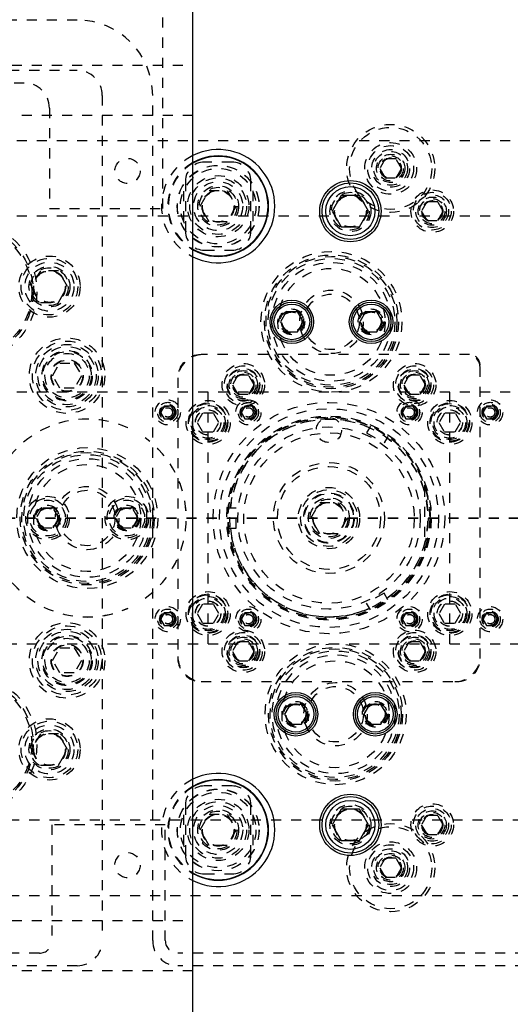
# Model space of a CAD drawing. Header units: inches. Extents: x 1772 to 2706, y -534 to -52.
# Tile 65 of 256: x 1906.61 to 1911.48, y -502.68 to -492.9. Entities that reach past the tile are written whole.
import ezdxf

# ---------------------------------------------------------------- set-up
doc = ezdxf.new("R2010")
doc.units = ezdxf.units.IN
doc.header["$LTSCALE"] = 0.5
doc.header["$MEASUREMENT"] = 0
doc.linetypes.add('HIDDEN', pattern=[0.225, 0.15, -0.075])
doc.linetypes.add('PHANTOM', pattern=[0.25, 0.125, -0.025, 0.025, -0.025, 0.025, -0.025])
doc.layers.add('SID-M-H', color=4, linetype='HIDDEN')
doc.layers.add('SID-M-S', color=105, linetype='Continuous')

msp = doc.modelspace()

# ---------------------------------------------------------------- linework, layer by layer
at = {"color": 7, "linetype": 'PHANTOM', "lineweight": 35}
msp.add_line((1931.36397, -497.85102), (1866.92985, -497.85102), dxfattribs=at)
at = {"layer": 'SID-M-H'}
for p, q in [((1908.02841, -494.77602), (1908.02841, -492.40102)), ((1907.17841, -492.90102), (1876.50341, -492.90102)), ((1876.50341, -493.40102), (1907.17841, -493.40102)), ((1906.32841, -493.35102), (1908.32841, -493.35102)), ((1904.75341, -493.52602), (1906.65341, -493.52602)), ((1907.42841, -493.65102), (1907.42841, -502.05102)), ((1907.92841, -502.05102), (1907.92841, -493.65102)), ((1906.90341, -493.77602), (1906.90341, -494.77602)), ((1908.32841, -493.85102), (1906.32841, -493.85102)), ((1918.07841, -494.10102), (1901.70341, -494.10102)), ((1910.23678, -494.28227), (1910.18265, -494.37602)), ((1910.34503, -494.28227), (1910.23678, -494.28227)), ((1910.39916, -494.37602), (1910.34503, -494.28227)), ((1908.71591, -494.31352), (1908.44091, -494.31352)), ((1910.18265, -494.37602), (1910.23678, -494.46977)), ((1910.34503, -494.46977), (1910.39916, -494.37602)), ((1908.25341, -494.50102), (1908.25341, -495.00102)), ((1908.90341, -495.00102), (1908.90341, -494.50102)), ((1910.23678, -494.46977), (1910.34503, -494.46977)), ((1908.39827, -494.75102), (1908.48834, -494.59502)), ((1908.48834, -494.59502), (1908.66847, -494.59502)), ((1908.66847, -494.59502), (1908.75854, -494.75102)), ((1908.23466, -494.60115), (1908.23466, -494.90089)), ((1908.92216, -494.60115), (1908.92216, -494.90089)), ((1906.90341, -494.77602), (1908.02841, -494.77602)), ((1908.48834, -494.90702), (1908.39827, -494.75102)), ((1908.75854, -494.75102), (1908.66847, -494.90702)), ((1910.64928, -494.70727), (1910.59515, -494.80102)), ((1910.75753, -494.70727), (1910.64928, -494.70727)), ((1910.81166, -494.80102), (1910.75753, -494.70727)), ((1918.07841, -494.85102), (1901.70341, -494.85102)), ((1910.59515, -494.80102), (1910.64928, -494.89477)), ((1910.75753, -494.89477), (1910.81166, -494.80102)), ((1908.66847, -494.90702), (1908.48834, -494.90702)), ((1910.64928, -494.89477), (1910.75753, -494.89477)), ((1908.44091, -495.18852), (1908.71591, -495.18852)), ((1906.81334, -495.39502), (1906.72327, -495.55102)), ((1906.99347, -495.39502), (1906.81334, -495.39502)), ((1907.08354, -495.55102), (1906.99347, -495.39502)), ((1906.72327, -495.55102), (1906.81334, -495.70702)), ((1906.99347, -495.70702), (1907.08354, -495.55102)), ((1906.81334, -495.70702), (1906.99347, -495.70702)), ((1911.07341, -496.22602), (1908.40841, -496.22602)), ((1906.93407, -496.43602), (1907.00624, -496.31102)), ((1907.00624, -496.31102), (1907.15058, -496.31102)), ((1907.15058, -496.31102), (1907.22274, -496.43602)), ((1911.17841, -499.24602), (1911.17841, -496.33102)), ((1907.00624, -496.56102), (1906.93407, -496.43602)), ((1907.22274, -496.43602), (1907.15058, -496.56102)), ((1908.17841, -496.45602), (1908.17841, -499.24602)), ((1908.77428, -496.43227), (1908.72015, -496.52602)), ((1908.88253, -496.43227), (1908.77428, -496.43227)), ((1908.93666, -496.52602), (1908.88253, -496.43227)), ((1910.47428, -496.43227), (1910.42015, -496.52602)), ((1910.58253, -496.43227), (1910.47428, -496.43227)), ((1910.63666, -496.52602), (1910.58253, -496.43227)), ((1908.72015, -496.52602), (1908.77428, -496.61977)), ((1908.88253, -496.61977), (1908.93666, -496.52602)), ((1910.42015, -496.52602), (1910.47428, -496.61977)), ((1910.58253, -496.61977), (1910.63666, -496.52602)), ((1918.07841, -496.60102), (1903.67841, -496.60102)), ((1907.15058, -496.56102), (1907.00624, -496.56102)), ((1908.47841, -499.10102), (1908.47841, -496.60102)), ((1908.77428, -496.61977), (1908.88253, -496.61977)), ((1910.47428, -496.61977), (1910.58253, -496.61977)), ((1910.87841, -499.10102), (1910.87841, -496.60102)), ((1908.04232, -496.73852), (1908.00624, -496.80102)), ((1908.11449, -496.73852), (1908.04232, -496.73852)), ((1908.15058, -496.80102), (1908.11449, -496.73852)), ((1908.84232, -496.73852), (1908.80624, -496.80102)), ((1908.91449, -496.73852), (1908.84232, -496.73852)), ((1908.95058, -496.80102), (1908.91449, -496.73852)), ((1910.44232, -496.73852), (1910.40624, -496.80102)), ((1910.51449, -496.73852), (1910.44232, -496.73852)), ((1910.55058, -496.80102), (1910.51449, -496.73852)), ((1911.24232, -496.73852), (1911.20624, -496.80102)), ((1911.31449, -496.73852), (1911.24232, -496.73852)), ((1911.35058, -496.80102), (1911.31449, -496.73852)), ((1908.00624, -496.80102), (1908.04232, -496.86352)), ((1908.11449, -496.86352), (1908.15058, -496.80102)), ((1908.42428, -496.80727), (1908.37015, -496.90102)), ((1908.53253, -496.80727), (1908.42428, -496.80727)), ((1908.58666, -496.90102), (1908.53253, -496.80727)), ((1908.80624, -496.80102), (1908.84232, -496.86352)), ((1908.91449, -496.86352), (1908.95058, -496.80102)), ((1910.40624, -496.80102), (1910.44232, -496.86352)), ((1910.51449, -496.86352), (1910.55058, -496.80102)), ((1910.82428, -496.80727), (1910.77015, -496.90102)), ((1910.93253, -496.80727), (1910.82428, -496.80727)), ((1910.98666, -496.90102), (1910.93253, -496.80727)), ((1911.20624, -496.80102), (1911.24232, -496.86352)), ((1911.31449, -496.86352), (1911.35058, -496.80102)), ((1908.04232, -496.86352), (1908.11449, -496.86352)), ((1908.37015, -496.90102), (1908.42428, -496.99477)), ((1908.53253, -496.99477), (1908.58666, -496.90102)), ((1908.84232, -496.86352), (1908.91449, -496.86352)), ((1910.0893, -496.93934), (1910.0518, -497.00428)), ((1910.44232, -496.86352), (1910.51449, -496.86352)), ((1910.77015, -496.90102), (1910.82428, -496.99477)), ((1910.93253, -496.99477), (1910.98666, -496.90102)), ((1911.24232, -496.86352), (1911.31449, -496.86352)), ((1907.68089, -496.9539), (1907.68105, -496.95354)), ((1908.42428, -496.99477), (1908.53253, -496.99477)), ((1910.0518, -497.00428), (1910.22501, -497.10428)), ((1910.08089, -496.9539), (1910.08105, -496.95354)), ((1910.2625, -497.03934), (1910.22501, -497.10428)), ((1910.82428, -496.99477), (1910.93253, -496.99477)), ((1907.85432, -497.05358), (1907.85409, -497.0539)), ((1910.25432, -497.05358), (1910.25409, -497.0539)), ((1910.62841, -497.53877), (1910.62841, -498.16327)), ((1909.49827, -497.85102), (1909.58834, -497.69502)), ((1909.58834, -497.69502), (1909.76847, -497.69502)), ((1909.76847, -497.69502), (1909.85854, -497.85102)), ((1906.82788, -497.7526), (1906.77105, -497.85102)), ((1906.94153, -497.7526), (1906.82788, -497.7526)), ((1906.99836, -497.85102), (1906.94153, -497.7526)), ((1907.61528, -497.7526), (1907.55846, -497.85102)), ((1907.72893, -497.7526), (1907.61528, -497.7526)), ((1907.78576, -497.85102), (1907.72893, -497.7526)), ((1908.68342, -497.75102), (1908.75841, -497.75102)), ((1908.69985, -497.75098), (1908.70024, -497.75102)), ((1908.75841, -497.95102), (1908.75841, -497.75102)), ((1906.77105, -497.85102), (1906.82788, -497.94945)), ((1906.94153, -497.94945), (1906.99836, -497.85102)), ((1907.55846, -497.85102), (1907.61528, -497.94945)), ((1907.72893, -497.94945), (1907.78576, -497.85102)), ((1909.58834, -498.00702), (1909.49827, -497.85102)), ((1909.85854, -497.85102), (1909.76847, -498.00702)), ((1906.82788, -497.94945), (1906.94153, -497.94945)), ((1907.61528, -497.94945), (1907.72893, -497.94945)), ((1908.68342, -497.95102), (1908.75841, -497.95102)), ((1908.70024, -497.95102), (1908.69985, -497.95106)), ((1909.76847, -498.00702), (1909.58834, -498.00702)), ((1910.22501, -498.59777), (1910.0518, -498.69777)), ((1910.2625, -498.66271), (1910.22501, -498.59777)), ((1907.85409, -498.64814), (1907.85432, -498.64846)), ((1908.42428, -498.70727), (1908.37015, -498.80102)), ((1908.53253, -498.70727), (1908.42428, -498.70727)), ((1908.58666, -498.80102), (1908.53253, -498.70727)), ((1910.0893, -498.76271), (1910.0518, -498.69777)), ((1910.25409, -498.64814), (1910.25432, -498.64846)), ((1910.82428, -498.70727), (1910.77015, -498.80102)), ((1910.93253, -498.70727), (1910.82428, -498.70727)), ((1910.98666, -498.80102), (1910.93253, -498.70727)), ((1907.68105, -498.7485), (1907.68089, -498.74814)), ((1908.04232, -498.79352), (1908.00624, -498.85602)), ((1908.11449, -498.79352), (1908.04232, -498.79352)), ((1908.15058, -498.85602), (1908.11449, -498.79352)), ((1908.37015, -498.80102), (1908.42428, -498.89477)), ((1908.53253, -498.89477), (1908.58666, -498.80102)), ((1908.84232, -498.79352), (1908.80624, -498.85602)), ((1908.91449, -498.79352), (1908.84232, -498.79352)), ((1908.95058, -498.85602), (1908.91449, -498.79352)), ((1910.08105, -498.7485), (1910.08089, -498.74814)), ((1910.44232, -498.79352), (1910.40624, -498.85602)), ((1910.51449, -498.79352), (1910.44232, -498.79352)), ((1910.55058, -498.85602), (1910.51449, -498.79352)), ((1910.77015, -498.80102), (1910.82428, -498.89477)), ((1910.93253, -498.89477), (1910.98666, -498.80102)), ((1911.24232, -498.79352), (1911.20624, -498.85602)), ((1911.31449, -498.79352), (1911.24232, -498.79352)), ((1911.35058, -498.85602), (1911.31449, -498.79352)), ((1908.00624, -498.85602), (1908.04232, -498.91852)), ((1908.11449, -498.91852), (1908.15058, -498.85602)), ((1908.42428, -498.89477), (1908.53253, -498.89477)), ((1908.80624, -498.85602), (1908.84232, -498.91852)), ((1908.91449, -498.91852), (1908.95058, -498.85602)), ((1910.40624, -498.85602), (1910.44232, -498.91852)), ((1910.51449, -498.91852), (1910.55058, -498.85602)), ((1910.82428, -498.89477), (1910.93253, -498.89477)), ((1911.20624, -498.85602), (1911.24232, -498.91852)), ((1911.31449, -498.91852), (1911.35058, -498.85602)), ((1908.04232, -498.91852), (1908.11449, -498.91852)), ((1908.84232, -498.91852), (1908.91449, -498.91852)), ((1910.44232, -498.91852), (1910.51449, -498.91852)), ((1911.24232, -498.91852), (1911.31449, -498.91852)), ((1908.77428, -499.08227), (1908.72015, -499.17602)), ((1908.88253, -499.08227), (1908.77428, -499.08227)), ((1908.93666, -499.17602), (1908.88253, -499.08227)), ((1910.47428, -499.08227), (1910.42015, -499.17602)), ((1910.58253, -499.08227), (1910.47428, -499.08227)), ((1910.63666, -499.17602), (1910.58253, -499.08227)), ((1903.67841, -499.10102), (1918.07841, -499.10102)), ((1906.93407, -499.26602), (1907.00624, -499.14102)), ((1907.00624, -499.14102), (1907.15058, -499.14102)), ((1907.15058, -499.14102), (1907.22274, -499.26602)), ((1908.72015, -499.17602), (1908.77428, -499.26977)), ((1908.88253, -499.26977), (1908.93666, -499.17602)), ((1910.42015, -499.17602), (1910.47428, -499.26977)), ((1910.58253, -499.26977), (1910.63666, -499.17602)), ((1907.00624, -499.39102), (1906.93407, -499.26602)), ((1907.22274, -499.26602), (1907.15058, -499.39102)), ((1908.77428, -499.26977), (1908.88253, -499.26977)), ((1910.47428, -499.26977), (1910.58253, -499.26977)), ((1907.15058, -499.39102), (1907.00624, -499.39102)), ((1908.40841, -499.47602), (1910.94841, -499.47602)), ((1906.81334, -499.99502), (1906.72327, -500.15102)), ((1906.99347, -499.99502), (1906.81334, -499.99502)), ((1907.08354, -500.15102), (1906.99347, -499.99502)), ((1906.72327, -500.15102), (1906.81334, -500.30702)), ((1906.99347, -500.30702), (1907.08354, -500.15102)), ((1906.81334, -500.30702), (1906.99347, -500.30702)), ((1908.71591, -500.51352), (1908.44091, -500.51352)), ((1908.25341, -500.70102), (1908.25341, -501.20102)), ((1908.90341, -501.20102), (1908.90341, -500.70102)), ((1901.70341, -500.85102), (1918.07841, -500.85102)), ((1908.23466, -500.80115), (1908.23466, -501.10089)), ((1908.39827, -500.95102), (1908.48834, -500.79502)), ((1908.48834, -500.79502), (1908.66847, -500.79502)), ((1908.66847, -500.79502), (1908.75854, -500.95102)), ((1908.92216, -500.80115), (1908.92216, -501.10089)), ((1910.64928, -500.80727), (1910.59515, -500.90102)), ((1910.75753, -500.80727), (1910.64928, -500.80727)), ((1910.81166, -500.90102), (1910.75753, -500.80727)), ((1906.92841, -500.90102), (1906.92841, -502.05102)), ((1908.05341, -500.90102), (1906.92841, -500.90102)), ((1908.05341, -502.05102), (1908.05341, -500.90102)), ((1908.48834, -501.10702), (1908.39827, -500.95102)), ((1908.75854, -500.95102), (1908.66847, -501.10702)), ((1910.59515, -500.90102), (1910.64928, -500.99477)), ((1910.75753, -500.99477), (1910.81166, -500.90102)), ((1910.64928, -500.99477), (1910.75753, -500.99477)), ((1908.66847, -501.10702), (1908.48834, -501.10702)), ((1910.23678, -501.23227), (1910.18265, -501.32602)), ((1910.34503, -501.23227), (1910.23678, -501.23227)), ((1910.39916, -501.32602), (1910.34503, -501.23227)), ((1910.18265, -501.32602), (1910.23678, -501.41977)), ((1910.34503, -501.41977), (1910.39916, -501.32602)), ((1908.44091, -501.38852), (1908.71591, -501.38852)), ((1910.23678, -501.41977), (1910.34503, -501.41977)), ((1901.70341, -501.60102), (1918.07841, -501.60102)), ((1906.32841, -501.85102), (1908.32841, -501.85102)), ((1906.80341, -502.17602), (1900.02841, -502.17602)), ((1915.02841, -502.17602), (1908.17841, -502.17602)), ((1907.17841, -502.30102), (1882.12841, -502.30102)), ((1916.62841, -502.30102), (1908.17841, -502.30102)), ((1908.32841, -502.35102), (1906.32841, -502.35102))]:
    msp.add_line(p, q, dxfattribs=at)
for centre, radius in [((1910.29091, -494.37602), 0.4375), ((1910.29091, -494.37602), 0.4075), ((1910.29091, -494.37602), 0.25687), ((1910.29091, -494.37602), 0.22687), ((1910.29091, -494.37602), 0.1875), ((1907.67841, -494.40102), 0.125), ((1910.29091, -494.37602), 0.16781), ((1910.29091, -494.37602), 0.1405), ((1910.29091, -494.37602), 0.125), ((1910.29091, -494.37602), 0.10497), ((1910.29091, -494.37602), 0.1047), ((1910.29091, -494.37602), 0.10418), ((1910.29091, -494.37602), 0.1005), ((1908.57841, -494.75102), 0.40625), ((1908.57841, -494.75102), 0.405), ((1908.57841, -494.75102), 0.375), ((1908.57841, -494.75102), 0.3045), ((1908.57841, -494.75102), 0.28125), ((1908.57841, -494.75102), 0.24375), ((1908.57841, -494.75102), 0.203), ((1908.57841, -494.75102), 0.1875), ((1908.57841, -494.75102), 0.16072), ((1908.57841, -494.75102), 0.16045), ((1908.57841, -494.75102), 0.15993), ((1908.57841, -494.75102), 0.15625), ((1909.89091, -494.80102), 0.203), ((1910.70341, -494.80102), 0.211), ((1909.89091, -494.80102), 0.1875), ((1909.89091, -494.80102), 0.16072), ((1909.89091, -494.80102), 0.16045), ((1909.89091, -494.80102), 0.15993), ((1909.89091, -494.80102), 0.15625), ((1910.70341, -494.80102), 0.1875), ((1910.70341, -494.80102), 0.1625), ((1910.70341, -494.80102), 0.1405), ((1910.70341, -494.80102), 0.125), ((1910.70341, -494.80102), 0.10497), ((1910.70341, -494.80102), 0.1047), ((1910.70341, -494.80102), 0.10418), ((1910.70341, -494.80102), 0.1005), ((1906.07841, -495.60102), 0.7), ((1906.07841, -495.60102), 0.665), ((1906.07841, -495.60102), 0.65), ((1906.90341, -495.55102), 0.3045), ((1906.90341, -495.55102), 0.28125), ((1909.70341, -495.90102), 0.7), ((1909.70341, -495.90102), 0.665), ((1909.70341, -495.90102), 0.65), ((1909.70341, -495.90102), 0.62992), ((1906.90341, -495.55102), 0.24375), ((1906.90341, -495.55102), 0.203), ((1906.90341, -495.55102), 0.1875), ((1909.70341, -495.90102), 0.59055), ((1909.70341, -495.90102), 0.5315), ((1906.90341, -495.55102), 0.16072), ((1906.90341, -495.55102), 0.16045), ((1906.90341, -495.55102), 0.15993), ((1906.90341, -495.55102), 0.15625), ((1909.70341, -495.90102), 0.31496), ((1909.70341, -495.90102), 0.27559), ((1909.30971, -495.90102), 0.12795), ((1910.09711, -495.90102), 0.12795), ((1909.30971, -495.90102), 0.11811), ((1909.30971, -495.90102), 0.10289), ((1909.30971, -495.90102), 0.10262), ((1909.30971, -495.90102), 0.1021), ((1909.30971, -495.90102), 0.09843), ((1910.09711, -495.90102), 0.11811), ((1910.09711, -495.90102), 0.10289), ((1910.09711, -495.90102), 0.10262), ((1910.09711, -495.90102), 0.1021), ((1910.09711, -495.90102), 0.09843), ((1907.07841, -496.43602), 0.375), ((1907.07841, -496.43602), 0.34375), ((1907.07841, -496.43602), 0.31), ((1907.07841, -496.43602), 0.28906), ((1907.07841, -496.43602), 0.25), ((1907.07841, -496.43602), 0.24), ((1907.07841, -496.43602), 0.22), ((1907.07841, -496.43602), 0.16), ((1907.07841, -496.43602), 0.155), ((1908.82841, -496.52602), 0.211), ((1908.82841, -496.52602), 0.1875), ((1910.52841, -496.52602), 0.211), ((1910.52841, -496.52602), 0.1875), ((1908.82841, -496.52602), 0.1625), ((1908.82841, -496.52602), 0.15625), ((1908.82841, -496.52602), 0.1405), ((1908.82841, -496.52602), 0.125), ((1908.82841, -496.52602), 0.10497), ((1908.82841, -496.52602), 0.1047), ((1908.82841, -496.52602), 0.10418), ((1908.82841, -496.52602), 0.1005), ((1910.52841, -496.52602), 0.1625), ((1910.52841, -496.52602), 0.15625), ((1910.52841, -496.52602), 0.1405), ((1910.52841, -496.52602), 0.125), ((1910.52841, -496.52602), 0.10497), ((1910.52841, -496.52602), 0.1047), ((1910.52841, -496.52602), 0.10418), ((1910.52841, -496.52602), 0.1005), ((1908.07841, -496.80102), 0.125), ((1908.07841, -496.80102), 0.1005), ((1908.07841, -496.80102), 0.08068), ((1908.07841, -496.80102), 0.08006), ((1908.07841, -496.80102), 0.07603), ((1908.07841, -496.80102), 0.0625), ((1908.47841, -496.90102), 0.21875), ((1908.47841, -496.90102), 0.1953), ((1908.47841, -496.90102), 0.1875), ((1908.47841, -496.90102), 0.17), ((1908.47841, -496.90102), 0.15625), ((1909.67841, -497.85102), 1.15), ((1908.87841, -496.80102), 0.125), ((1908.87841, -496.80102), 0.1005), ((1908.87841, -496.80102), 0.08068), ((1908.87841, -496.80102), 0.08006), ((1908.87841, -496.80102), 0.07603), ((1908.87841, -496.80102), 0.0625), ((1910.47841, -496.80102), 0.125), ((1910.47841, -496.80102), 0.1005), ((1910.47841, -496.80102), 0.08068), ((1910.47841, -496.80102), 0.08006), ((1910.47841, -496.80102), 0.07603), ((1910.47841, -496.80102), 0.0625), ((1910.87841, -496.90102), 0.21875), ((1910.87841, -496.90102), 0.1953), ((1910.87841, -496.90102), 0.1875), ((1910.87841, -496.90102), 0.17), ((1910.87841, -496.90102), 0.15625), ((1911.27841, -496.80102), 0.125), ((1911.27841, -496.80102), 0.1005), ((1911.27841, -496.80102), 0.08068), ((1911.27841, -496.80102), 0.08006), ((1911.27841, -496.80102), 0.07603), ((1911.27841, -496.80102), 0.0625), ((1908.07841, -496.80102), 0.047), ((1908.07841, -496.80102), 0.0465), ((1908.47841, -496.90102), 0.126), ((1908.47841, -496.90102), 0.125), ((1909.67841, -497.85102), 1.0875), ((1909.67841, -497.85102), 1.015), ((1909.67841, -497.85102), 1.005), ((1909.67841, -497.85102), 1.0014), ((1908.87841, -496.80102), 0.047), ((1908.87841, -496.80102), 0.0465), ((1910.47841, -496.80102), 0.047), ((1910.47841, -496.80102), 0.0465), ((1910.87841, -496.90102), 0.126), ((1910.87841, -496.90102), 0.125), ((1911.27841, -496.80102), 0.047), ((1911.27841, -496.80102), 0.0465), ((1909.67841, -497.85102), 1), ((1909.67841, -497.85102), 0.98425), ((1909.67841, -497.85102), 0.90551), ((1909.67841, -496.97602), 0.125), ((1909.67841, -497.85102), 0.84646), ((1907.27841, -497.85102), 0.7), ((1907.27841, -497.85102), 0.665), ((1907.27841, -497.85102), 0.65), ((1907.27841, -497.85102), 0.62992), ((1907.27841, -497.85102), 0.59055), ((1907.27841, -497.85102), 0.5315), ((1909.67841, -497.85102), 0.55118), ((1909.67841, -497.85102), 0.51181), ((1907.27841, -497.85102), 0.31496), ((1907.27841, -497.85102), 0.27559), ((1909.67841, -497.85102), 0.3045), ((1909.67841, -497.85102), 0.28125), ((1909.67841, -497.85102), 0.25), ((1909.67841, -497.85102), 0.24375), ((1906.88471, -497.85102), 0.21654), ((1906.88471, -497.85102), 0.19685), ((1906.88471, -497.85102), 0.17717), ((1906.88471, -497.85102), 0.12795), ((1907.67211, -497.85102), 0.21654), ((1907.67211, -497.85102), 0.19685), ((1907.67211, -497.85102), 0.17717), ((1907.67211, -497.85102), 0.12795), ((1909.67841, -497.85102), 0.203), ((1909.67841, -497.85102), 0.1875), ((1909.67841, -497.85102), 0.16072), ((1909.67841, -497.85102), 0.16045), ((1909.67841, -497.85102), 0.15993), ((1909.67841, -497.85102), 0.15625), ((1906.88471, -497.85102), 0.11811), ((1906.88471, -497.85102), 0.10289), ((1906.88471, -497.85102), 0.10262), ((1906.88471, -497.85102), 0.1021), ((1906.88471, -497.85102), 0.09843), ((1907.67211, -497.85102), 0.11811), ((1907.67211, -497.85102), 0.10289), ((1907.67211, -497.85102), 0.10262), ((1907.67211, -497.85102), 0.1021), ((1907.67211, -497.85102), 0.09843), ((1908.47841, -498.80102), 0.21875), ((1908.47841, -498.80102), 0.1953), ((1910.87841, -498.80102), 0.21875), ((1910.87841, -498.80102), 0.1953), ((1908.47841, -498.80102), 0.1875), ((1908.47841, -498.80102), 0.17), ((1908.47841, -498.80102), 0.15625), ((1908.47841, -498.80102), 0.126), ((1908.47841, -498.80102), 0.125), ((1910.87841, -498.80102), 0.1875), ((1910.87841, -498.80102), 0.17), ((1910.87841, -498.80102), 0.15625), ((1910.87841, -498.80102), 0.126), ((1910.87841, -498.80102), 0.125), ((1908.07841, -498.85602), 0.125), ((1908.07841, -498.85602), 0.1005), ((1908.07841, -498.85602), 0.08068), ((1908.07841, -498.85602), 0.08006), ((1908.07841, -498.85602), 0.07603), ((1908.07841, -498.85602), 0.0625), ((1908.87841, -498.85602), 0.125), ((1908.87841, -498.85602), 0.1005), ((1908.87841, -498.85602), 0.08068), ((1908.87841, -498.85602), 0.08006), ((1908.87841, -498.85602), 0.07603), ((1908.87841, -498.85602), 0.0625), ((1910.47841, -498.85602), 0.125), ((1910.47841, -498.85602), 0.1005), ((1910.47841, -498.85602), 0.08068), ((1910.47841, -498.85602), 0.08006), ((1910.47841, -498.85602), 0.07603), ((1910.47841, -498.85602), 0.0625), ((1911.27841, -498.85602), 0.125), ((1911.27841, -498.85602), 0.1005), ((1911.27841, -498.85602), 0.08068), ((1911.27841, -498.85602), 0.08006), ((1911.27841, -498.85602), 0.07603), ((1911.27841, -498.85602), 0.0625), ((1907.07841, -499.26602), 0.375), ((1908.07841, -498.85602), 0.047), ((1908.07841, -498.85602), 0.0465), ((1908.87841, -498.85602), 0.047), ((1908.87841, -498.85602), 0.0465), ((1910.47841, -498.85602), 0.047), ((1910.47841, -498.85602), 0.0465), ((1911.27841, -498.85602), 0.047), ((1911.27841, -498.85602), 0.0465), ((1907.07841, -499.26602), 0.34375), ((1907.07841, -499.26602), 0.31), ((1907.07841, -499.26602), 0.28906), ((1908.82841, -499.17602), 0.211), ((1908.82841, -499.17602), 0.1875), ((1910.52841, -499.17602), 0.211), ((1910.52841, -499.17602), 0.1875), ((1907.07841, -499.26602), 0.25), ((1907.07841, -499.26602), 0.24), ((1907.07841, -499.26602), 0.22), ((1908.82841, -499.17602), 0.1625), ((1908.82841, -499.17602), 0.15625), ((1908.82841, -499.17602), 0.1405), ((1908.82841, -499.17602), 0.125), ((1908.82841, -499.17602), 0.10497), ((1908.82841, -499.17602), 0.1047), ((1908.82841, -499.17602), 0.10418), ((1908.82841, -499.17602), 0.1005), ((1910.52841, -499.17602), 0.1625), ((1910.52841, -499.17602), 0.15625), ((1910.52841, -499.17602), 0.1405), ((1910.52841, -499.17602), 0.125), ((1910.52841, -499.17602), 0.10497), ((1910.52841, -499.17602), 0.1047), ((1910.52841, -499.17602), 0.10418), ((1910.52841, -499.17602), 0.1005), ((1907.07841, -499.26602), 0.16), ((1907.07841, -499.26602), 0.155), ((1909.7442, -499.80102), 0.7), ((1909.7442, -499.80102), 0.665), ((1909.7442, -499.80102), 0.65), ((1909.7442, -499.80102), 0.62992), ((1909.7442, -499.80102), 0.59055), ((1909.7442, -499.80102), 0.5315), ((1906.07841, -500.10102), 0.7), ((1906.07841, -500.10102), 0.665), ((1906.07841, -500.10102), 0.65), ((1909.7442, -499.80102), 0.31496), ((1909.7442, -499.80102), 0.27559), ((1909.3505, -499.80102), 0.12795), ((1909.3505, -499.80102), 0.11811), ((1910.1379, -499.80102), 0.12795), ((1910.1379, -499.80102), 0.11811), ((1909.3505, -499.80102), 0.10289), ((1909.3505, -499.80102), 0.10262), ((1909.3505, -499.80102), 0.1021), ((1909.3505, -499.80102), 0.09843), ((1910.1379, -499.80102), 0.10289), ((1910.1379, -499.80102), 0.10262), ((1910.1379, -499.80102), 0.1021), ((1910.1379, -499.80102), 0.09843), ((1906.90341, -500.15102), 0.3045), ((1906.90341, -500.15102), 0.28125), ((1906.90341, -500.15102), 0.24375), ((1906.90341, -500.15102), 0.203), ((1906.90341, -500.15102), 0.1875), ((1906.90341, -500.15102), 0.16072), ((1906.90341, -500.15102), 0.16045), ((1906.90341, -500.15102), 0.15993), ((1906.90341, -500.15102), 0.15625), ((1908.57841, -500.95102), 0.40625), ((1908.57841, -500.95102), 0.405), ((1908.57841, -500.95102), 0.375), ((1908.57841, -500.95102), 0.3045), ((1908.57841, -500.95102), 0.28125), ((1908.57841, -500.95102), 0.24375), ((1908.57841, -500.95102), 0.203), ((1908.57841, -500.95102), 0.1875), ((1909.89091, -500.90102), 0.203), ((1909.89091, -500.90102), 0.1875), ((1909.89091, -500.90102), 0.16072), ((1909.89091, -500.90102), 0.16045), ((1909.89091, -500.90102), 0.15993), ((1909.89091, -500.90102), 0.15625), ((1910.70341, -500.90102), 0.211), ((1910.70341, -500.90102), 0.1875), ((1910.70341, -500.90102), 0.1625), ((1910.70341, -500.90102), 0.1405), ((1908.57841, -500.95102), 0.16072), ((1908.57841, -500.95102), 0.16045), ((1908.57841, -500.95102), 0.15993), ((1908.57841, -500.95102), 0.15625), ((1910.70341, -500.90102), 0.125), ((1910.70341, -500.90102), 0.10497), ((1910.70341, -500.90102), 0.1047), ((1910.70341, -500.90102), 0.10418), ((1910.70341, -500.90102), 0.1005), ((1910.29091, -501.32602), 0.4375), ((1910.29091, -501.32602), 0.4075), ((1910.29091, -501.32602), 0.25687), ((1910.29091, -501.32602), 0.22687), ((1910.29091, -501.32602), 0.1875), ((1907.67841, -501.30102), 0.125), ((1910.29091, -501.32602), 0.16781), ((1910.29091, -501.32602), 0.1405), ((1910.29091, -501.32602), 0.125), ((1910.29091, -501.32602), 0.10497), ((1910.29091, -501.32602), 0.1047), ((1910.29091, -501.32602), 0.10418), ((1910.29091, -501.32602), 0.1005)]:
    msp.add_circle(centre, radius, dxfattribs=at)
for centre, radius, start, end in [((1907.17841, -493.65102), 0.75, 0, 90), ((1907.17841, -493.65102), 0.25, 0, 90), ((1906.65341, -493.77602), 0.25, 0, 90), ((1908.57841, -494.75102), 0.5625, 116.3878, 243.6122), ((1908.57841, -494.75102), 0.5, 120, 240), ((1908.57841, -494.75102), 0.495, 120.334705, 239.665295), ((1908.44091, -494.50102), 0.1875, 90, 180), ((1908.71591, -494.50102), 0.1875, 0, 90), ((1908.44091, -495.00102), 0.1875, 180, 270), ((1908.71591, -495.00102), 0.1875, 270, 0), ((1908.42841, -496.47602), 0.25, 90, 180), ((1908.40841, -496.45602), 0.23, 90, 180), ((1911.05341, -496.35102), 0.125, 0, 90), ((1911.07341, -496.33102), 0.105, 0, 90), ((1907.27841, -497.85102), 0.98366, 65.83717, 174.16283), ((1907.27841, -497.85102), 0.98327, 65.83717, 174.16283), ((1909.67841, -497.85102), 0.98366, 65.83717, 174.16283), ((1909.67841, -497.85102), 0.98327, 65.83717, 174.16283), ((1907.27841, -497.85102), 0.98327, 305.83717, 54.16283), ((1907.27841, -497.85102), 0.98366, 305.83717, 54.16283), ((1909.67841, -497.85102), 0.98327, 305.83717, 54.16283), ((1909.67841, -497.85102), 0.98366, 305.83717, 54.16283), ((1910.61841, -497.54038), 0.015, 311.810315, 66.799721), ((1907.27841, -497.85102), 0.98366, 185.83717, 294.16283), ((1907.27841, -497.85102), 0.98327, 185.83717, 294.16283), ((1909.67841, -497.85102), 0.98366, 185.83717, 294.16283), ((1909.67841, -497.85102), 0.98327, 185.83717, 294.16283), ((1910.61841, -498.16167), 0.015, 293.200279, 48.189685), ((1908.42841, -499.22602), 0.25, 180, 270), ((1908.40841, -499.24602), 0.23, 180, 270), ((1910.92841, -499.22602), 0.25, 270, 0), ((1910.94841, -499.24602), 0.23, 270, 0), ((1908.57841, -500.95102), 0.5625, 116.3878, 243.6122), ((1908.57841, -500.95102), 0.5, 120, 240), ((1908.57841, -500.95102), 0.495, 120.334705, 239.665295), ((1908.44091, -500.70102), 0.1875, 90, 180), ((1908.71591, -500.70102), 0.1875, 0, 90), ((1908.44091, -501.20102), 0.1875, 180, 270), ((1908.71591, -501.20102), 0.1875, 270, 0), ((1906.80341, -502.05102), 0.125, 270, 0), ((1907.17841, -502.05102), 0.25, 270, 0), ((1908.17841, -502.05102), 0.25, 180, 270), ((1908.17841, -502.05102), 0.125, 180, 270)]:
    msp.add_arc(centre, radius, start, end, dxfattribs=at)
at = {"layer": 'SID-M-S'}
for p, q in [((1908.32841, -507.35102), (1908.32841, -488.35102)), ((1909.80084, -494.64502), (1909.71077, -494.80102)), ((1909.98097, -494.64502), (1909.80084, -494.64502)), ((1910.07104, -494.80102), (1909.98097, -494.64502)), ((1909.71077, -494.80102), (1909.80084, -494.95702)), ((1909.98097, -494.95702), (1910.07104, -494.80102)), ((1909.80084, -494.95702), (1909.98097, -494.95702)), ((1909.25288, -495.8026), (1909.19605, -495.90102)), ((1909.36653, -495.8026), (1909.25288, -495.8026)), ((1909.42336, -495.90102), (1909.36653, -495.8026)), ((1910.04028, -495.8026), (1909.98346, -495.90102)), ((1910.15393, -495.8026), (1910.04028, -495.8026)), ((1910.21076, -495.90102), (1910.15393, -495.8026)), ((1909.19605, -495.90102), (1909.25288, -495.99945)), ((1909.36653, -495.99945), (1909.42336, -495.90102)), ((1909.98346, -495.90102), (1910.04028, -495.99945)), ((1910.15393, -495.99945), (1910.21076, -495.90102)), ((1909.25288, -495.99945), (1909.36653, -495.99945)), ((1910.04028, -495.99945), (1910.15393, -495.99945)), ((1909.29368, -499.7026), (1909.23685, -499.80102)), ((1909.40733, -499.7026), (1909.29368, -499.7026)), ((1909.46415, -499.80102), (1909.40733, -499.7026)), ((1910.08108, -499.7026), (1910.02425, -499.80102)), ((1910.19473, -499.7026), (1910.08108, -499.7026)), ((1910.25156, -499.80102), (1910.19473, -499.7026)), ((1909.23685, -499.80102), (1909.29368, -499.89945)), ((1909.40733, -499.89945), (1909.46415, -499.80102)), ((1910.02425, -499.80102), (1910.08108, -499.89945)), ((1910.19473, -499.89945), (1910.25156, -499.80102)), ((1909.29368, -499.89945), (1909.40733, -499.89945)), ((1910.08108, -499.89945), (1910.19473, -499.89945)), ((1909.80084, -500.74502), (1909.71077, -500.90102)), ((1909.98097, -500.74502), (1909.80084, -500.74502)), ((1910.07104, -500.90102), (1909.98097, -500.74502)), ((1909.71077, -500.90102), (1909.80084, -501.05702)), ((1909.98097, -501.05702), (1910.07104, -500.90102)), ((1909.80084, -501.05702), (1909.98097, -501.05702))]:
    msp.add_line(p, q, dxfattribs=at)
for centre, radius in [((1909.89091, -494.80102), 0.3045), ((1909.89091, -494.80102), 0.28125), ((1909.89091, -494.80102), 0.24375), ((1909.30971, -495.90102), 0.21654), ((1909.30971, -495.90102), 0.19685), ((1909.30971, -495.90102), 0.17717), ((1910.09711, -495.90102), 0.21654), ((1910.09711, -495.90102), 0.19685), ((1910.09711, -495.90102), 0.17717), ((1909.3505, -499.80102), 0.21654), ((1910.1379, -499.80102), 0.21654), ((1909.3505, -499.80102), 0.19685), ((1909.3505, -499.80102), 0.17717), ((1910.1379, -499.80102), 0.19685), ((1910.1379, -499.80102), 0.17717), ((1909.89091, -500.90102), 0.3045), ((1909.89091, -500.90102), 0.28125), ((1909.89091, -500.90102), 0.24375)]:
    msp.add_circle(centre, radius, dxfattribs=at)
for centre, radius, start, end in [((1908.57841, -494.75102), 0.5625, 243.6122, 116.3878), ((1908.57841, -494.75102), 0.5, 240, 120), ((1908.57841, -494.75102), 0.495, 239.665295, 120.334705), ((1908.57841, -500.95102), 0.5625, 243.6122, 116.3878), ((1908.57841, -500.95102), 0.5, 240, 120), ((1908.57841, -500.95102), 0.495, 239.665295, 120.334705)]:
    msp.add_arc(centre, radius, start, end, dxfattribs=at)

doc.saveas('drawing.dxf')
